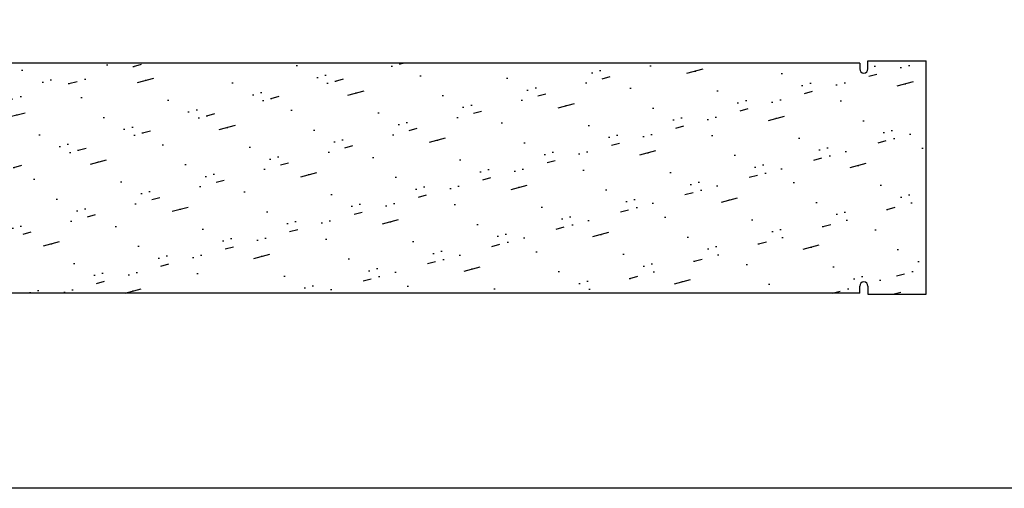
# Model space of a CAD drawing. Header units: millimetres. Extents: x 83969 to 163860, y -22594 to 4849.
# Tile 4 of 108: x 163464 to 163481, y -21468 to -21460. Entities that reach past the tile are written whole.
import ezdxf

# ---------------------------------------------------------------- set-up
doc = ezdxf.new("R2010")
doc.units = ezdxf.units.MM
doc.layers.get('0').update_dxf_attribs({"color": 251, "lineweight": 0})
doc.layers.add('! PT Opisy Legenda 2', color=7, linetype='Continuous')

# ---------------------------------------------------------------- blocks, each defined once
blk = doc.blocks.new('Panel zaślepiający 2U')
h = blk.add_hatch()
h.set_pattern_fill('GROUT', color=256, scale=0.25, angle=15, style=0)
h.set_pattern_definition([(15, (-221.187624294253, -203.5279369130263), (-0.3507189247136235, 2.535626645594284), [0.3175, -2.2225]), (15, (-221.1274679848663, -202.5257175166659), (-0.6574003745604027, 2.453451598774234), [0, -2.54]), (15, (-221.8009871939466, -203.6922870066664), (0.2626439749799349, 2.699976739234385), [0, -2.54]), (15, (-222.2940374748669, -201.8521983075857), (1.796051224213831, 3.110851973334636), [0.635, -4.445]), (15, (-220.0430735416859, -202.8925552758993), (-0.6574003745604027, 2.453451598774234), [0, -2.54]), (15, (-220.5742613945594, -203.3635868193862), (-0.04403747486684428, 2.617801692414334), [0, -2.54]), (15, (-220.3497549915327, -202.9747303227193), (-0.6574003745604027, 2.453451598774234), [0, -2.54]), (15, (-221.9873560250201, -201.7700232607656), (-0.6574003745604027, 2.453451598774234), [0, -2.54])])
h.paths.add_polyline_path([(46.67249973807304, 6.476403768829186e-08), (48.89499973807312, 6.476403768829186e-08), (48.89499973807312, 4.445000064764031), (48.89500005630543, 8.889999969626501), (46.67250005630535, 8.889999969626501), (46.67250005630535, 8.578849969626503, -0.9999999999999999), (46.36135005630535, 8.578849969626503), (46.36135005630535, 8.802988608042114), (2.533650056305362, 8.802988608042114), (2.533650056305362, 8.578849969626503, -0.9999999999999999), (2.222500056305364, 8.578849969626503), (2.222500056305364, 8.889999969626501), (5.630533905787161e-08, 8.889999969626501), (5.630533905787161e-08, 4.444999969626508), (-2.619269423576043e-07, 6.476403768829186e-08), (2.222499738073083, 6.476403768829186e-08), (2.222499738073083, 0.3111500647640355, -0.9999999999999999), (2.53364973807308, 0.3111500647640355), (2.53364973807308, 0.03924461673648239), (46.36134973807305, 0.03924461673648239), (46.36134973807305, 0.3111500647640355, -0.9999999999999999), (46.67249973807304, 0.3111500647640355)])
for p, q in [((46.36135005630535, 8.802988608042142), (2.533650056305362, 8.802988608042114)), ((46.36135005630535, 8.802988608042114), (46.36135005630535, 8.578849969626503)), ((46.67249997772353, 8.89000003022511), (48.89499997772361, 8.89000003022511)), ((46.67250005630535, 8.889999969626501), (48.89500005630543, 8.889999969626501)), ((46.67250005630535, 8.578849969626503), (46.67250005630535, 8.889999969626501)), ((48.89500005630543, 4.444999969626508), (48.89500005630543, 8.889999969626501)), ((48.89499973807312, 6.476403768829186e-08), (48.89499973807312, 4.445000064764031)), ((46.36134973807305, 0.03924461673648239), (2.53364973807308, 0.03924461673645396)), ((46.36134973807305, 0.03924461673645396), (46.36134973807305, 0.3111500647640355)), ((46.67249973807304, 0.3111500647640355), (46.67249973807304, 6.476403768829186e-08)), ((46.67249973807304, 6.476403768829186e-08), (48.89499973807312, 6.476403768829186e-08))]:
    blk.add_line(p, q)
for centre, start, end in [((46.51692505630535, 8.578849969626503), 180, 0), ((46.51692473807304, 0.3111500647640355), 0, 180)]:
    blk.add_arc(centre, 0.1555750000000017, start, end)

msp = doc.modelspace()

# ---------------------------------------------------------------- linework, layer by layer
at = {"layer": '! PT Opisy Legenda 2'}
msp.add_lwpolyline([(163456.252951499, -21431.45785929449), (163510.0806221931, -21431.45785929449), (163510.0806221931, -21467.63051551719), (163456.252951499, -21467.63051551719)], close=True, dxfattribs=at)

# ---------------------------------------------------------------- block references
at = {"layer": '! PT Opisy Legenda 2', "xscale": 0.4438665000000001, "yscale": 0.4438665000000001, "zscale": 0.4438665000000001}
msp.add_blockref('Panel zaślepiający 2U', (163457.5709786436, -21464.35064396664), dxfattribs=at)

doc.saveas('drawing.dxf')
